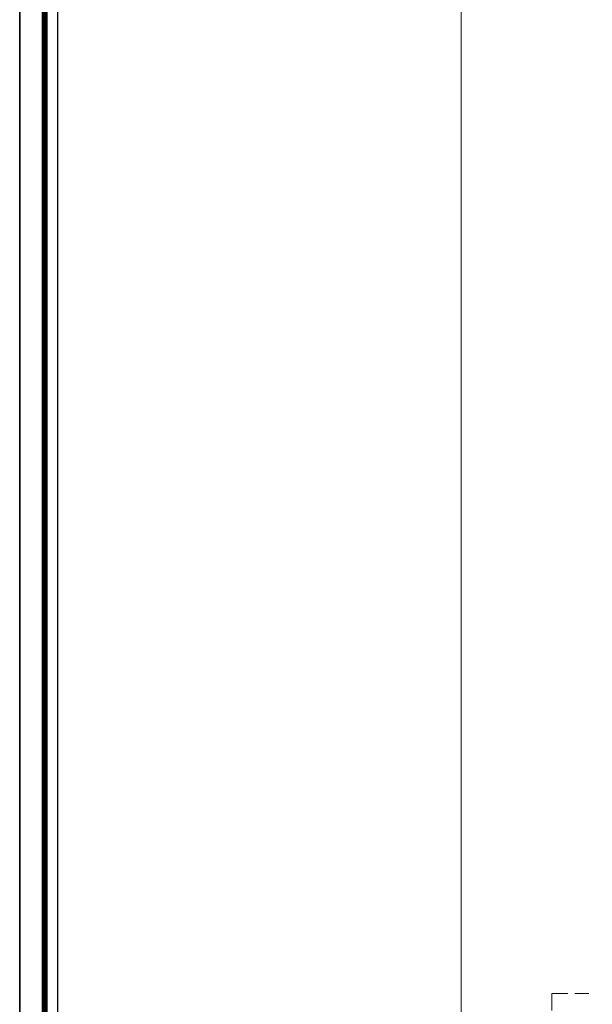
# Model space of a CAD drawing. Header units: metres. Extents: x 5.7 to 89.8, y 4 to 63.5.
# Tile 10 of 45: x 5.7 to 18.1, y 30.9 to 52.2. Entities that reach past the tile are written whole.
import ezdxf

# ---------------------------------------------------------------- set-up
doc = ezdxf.new("R2010")
doc.units = ezdxf.units.M
doc.header["$MEASUREMENT"] = 0
for name, color, linetype in [('PDF10_furn', 7, 'Continuous'), ('PDF10_KADR', 7, 'Continuous'), ('PDF10_khatchin', 7, 'Continuous')]:
    doc.layers.add(name, color=color, linetype=linetype)

msp = doc.modelspace()

# ---------------------------------------------------------------- linework, layer by layer
at = {"layer": 'PDF10_furn', "lineweight": 9}
msp.add_lwpolyline([(58.185, 29.016), (58.185, 18.017), (15.23, 18.017), (15.23, 52.814), (66.083, 52.814), (66.083, 29.016)], close=True, dxfattribs=at)
at = {"layer": 'PDF10_KADR', "lineweight": 25}
for points in [[(5.695, 4.013), (89.785, 4.013), (89.785, 63.476), (5.695, 63.476)], [(5.695, 63.476), (89.785, 63.476), (89.785, 4.013), (5.695, 4.013)], [(6.514, 4.832), (88.841, 4.832), (88.841, 62.657), (6.514, 62.657)]]:
    msp.add_lwpolyline(points, close=True, dxfattribs=at)
at = {"layer": 'PDF10_KADR', "lineweight": 0, "const_width": 0.135}
msp.add_lwpolyline([(6.235, 62.937), (6.235, 4.552), (89.111, 4.552), (89.111, 62.937)], close=True, dxfattribs=at)
at = {"layer": 'PDF10_khatchin', "lineweight": 18}
for points in [[(17.532, 31.154), (17.185, 31.154), (17.185, 30.788)], [(17.985, 31.154), (17.686, 31.154)]]:
    msp.add_lwpolyline(points, dxfattribs=at)

doc.saveas('drawing.dxf')
